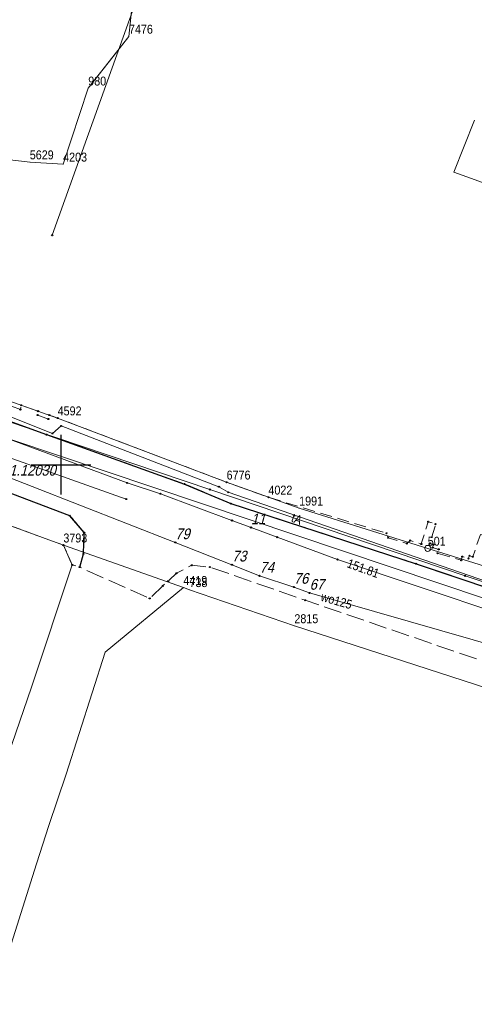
# Model space of a CAD drawing. Header units: metres. Extents: x 5551907 to 5556416, y 5709283 to 5712755.
# Tile 54 of 100: x 5554697 to 5554735, y 5710505 to 5710587. Entities that reach past the tile are written whole.
import ezdxf
from ezdxf.enums import TextEntityAlignment as Align

# ---------------------------------------------------------------- set-up
doc = ezdxf.new("R2010")
doc.units = ezdxf.units.M
for name, pattern in [('1.0_0.5', [1.5, 1, -0.5]), ('1.5_0.5', [2, 1.5, -0.5]), ('219-500', [0])]:
    doc.linetypes.add(name, pattern=pattern)
doc.layers.get('0').update_dxf_attribs({"color": 2, "lineweight": 5})
doc.styles.get("Standard").update_dxf_attribs({"font": 'Working1250', "width": 0.75})

# ---------------------------------------------------------------- blocks, each defined once
blk = doc.blocks.new('203')
at = {"linetype": 'Continuous', "lineweight": 0}
h = blk.add_hatch(color=0, dxfattribs=at)
edge = h.paths.add_edge_path()
edge.add_arc((0, 0), 0.045, 0, 360)
blk = doc.blocks.new('202')
at = {"color": 0, "linetype": 'Continuous', "lineweight": 0}
blk.add_circle((0, 0), 0.25, dxfattribs=at)
blk = doc.blocks.new('PW01')
at = {"linetype": 'Continuous', "lineweight": 13}
h = blk.add_hatch(color=0, dxfattribs=at)
edge = h.paths.add_edge_path()
edge.add_arc((0, 0), 0.045, 0, 360)
blk = doc.blocks.new('PIKIETAW1891')
at = {"color": 0}
blk.add_circle((0, 0), 0.045, dxfattribs=at)
blk = doc.blocks.new('RAMKA500K')
at = {"color": 0}
for p, q in [((300, 47.5), (300, 52.5)), ((297.5, 50), (302.5, 50))]:
    blk.add_line(p, q, dxfattribs=at)

msp = doc.modelspace()

# ---------------------------------------------------------------- linework, layer by layer
at = {"layer": '217-kontur klasyfikacyjny', "color": 3, "linetype": 'CONTINUOUS', "lineweight": 18, "flags": 128}
for points in [[(5554705.7, 5710585.93), (5554706.95, 5710597.94)], [(5554704.38, 5710584.24), (5554705.7, 5710585.93)], [(5554702.28, 5710581.58), (5554704.38, 5710584.24)], [(5554700.17, 5710575.2), (5554702.28, 5710581.58)], [(5554686.74, 5710576.63), (5554697.37, 5710575.39)], [(5554697.37, 5710575.39), (5554700.17, 5710575.2)]]:
    msp.add_lwpolyline(points, dxfattribs=at)
at = {"layer": '218-kontur użytku gruntowego', "color": 3, "linetype": 'CONTINUOUS', "lineweight": 18, "flags": 128}
for points in [[(5554705.7, 5710585.93), (5554706.95, 5710597.94)], [(5554704.38, 5710584.24), (5554705.7, 5710585.93)], [(5554702.28, 5710581.58), (5554704.38, 5710584.24)], [(5554700.17, 5710575.2), (5554702.28, 5710581.58)], [(5554734.72, 5710578.89), (5554732.98, 5710574.53)], [(5554686.74, 5710576.63), (5554697.37, 5710575.39)], [(5554697.37, 5710575.39), (5554700.17, 5710575.2)], [(5554732.98, 5710574.53), (5554740.6, 5710571.79)], [(5554699.71, 5710553.91), (5554690.16, 5710557.29)], [(5554713.9, 5710548.53), (5554699.71, 5710553.91)], [(5554717.41, 5710547.27), (5554713.9, 5710548.53)], [(5554719.99, 5710546.35), (5554717.41, 5710547.27)], [(5554700.19, 5710543.25), (5554691.67, 5710546.36)], [(5554691.67, 5710546.36), (5554700.19, 5710543.25)], [(5554730.79, 5710542.98), (5554719.99, 5710546.35)], [(5554700.74, 5710542.03), (5554700.19, 5710543.25)], [(5554700.19, 5710543.25), (5554700.74, 5710542.03)], [(5554747.14, 5710537.87), (5554730.79, 5710542.98)], [(5554697.51, 5710531.34), (5554700.94, 5710541.59)], [(5554700.94, 5710541.59), (5554697.51, 5710531.34)], [(5554700.94, 5710541.59), (5554700.74, 5710542.03)], [(5554700.74, 5710542.03), (5554700.94, 5710541.59)], [(5554703.71, 5710534.27), (5554710.27, 5710539.69)], [(5554710.27, 5710539.69), (5554710.78, 5710539.51)], [(5554710.78, 5710539.51), (5554719.59, 5710536.48)], [(5554719.59, 5710536.48), (5554735.83, 5710531.22)], [(5554700.43, 5710524.03), (5554703.71, 5710534.27)], [(5554695.21, 5710524.65), (5554697.51, 5710531.34)], [(5554697.51, 5710531.34), (5554695.21, 5710524.65)], [(5554698.98, 5710519.74), (5554700.43, 5710524.03)], [(5554697.93, 5710516.51), (5554698.98, 5710519.74)], [(5554693.99, 5710504.11), (5554697.93, 5710516.51)]]:
    msp.add_lwpolyline(points, dxfattribs=at)
at = {"layer": '219-działka ewidencyjna', "color": 7, "linetype": '219-500', "lineweight": 18, "flags": 128}
for points in [[(5554706.95, 5710597.94), (5554705.7, 5710585.93)], [(5554705.7, 5710585.93), (5554702.28, 5710581.58)], [(5554702.28, 5710581.58), (5554700.17, 5710575.2)], [(5554686.74, 5710576.63), (5554697.37, 5710575.39)], [(5554697.37, 5710575.39), (5554700.17, 5710575.2)], [(5554690.16, 5710557.29), (5554699.71, 5710553.91)], [(5554699.71, 5710553.91), (5554713.9, 5710548.53)], [(5554713.9, 5710548.53), (5554717.41, 5710547.27)], [(5554717.41, 5710547.27), (5554719.99, 5710546.35)], [(5554691.67, 5710546.36), (5554700.19, 5710543.25)], [(5554719.99, 5710546.35), (5554730.79, 5710542.98)], [(5554700.19, 5710543.25), (5554710.27, 5710539.69)], [(5554730.79, 5710542.98), (5554747.14, 5710537.87)], [(5554710.27, 5710539.69), (5554710.78, 5710539.51)], [(5554710.78, 5710539.51), (5554719.59, 5710536.48)], [(5554719.59, 5710536.48), (5554735.83, 5710531.22)]]:
    msp.add_lwpolyline(points, dxfattribs=at)
at = {"layer": 'chodnik', "color": 7, "linetype": '1.0_0.5', "lineweight": 18, "flags": 128}
for points in [[(5554635.54, 5710593.77), (5554634.91, 5710595.04), (5554633.91, 5710593.77), (5554633.75, 5710592.48), (5554638.74, 5710583.42), (5554641.01, 5710580.08), (5554643.71, 5710577.08), (5554646.71, 5710574.28), (5554649.98, 5710571.75), (5554654.48, 5710569.13), (5554657.23, 5710567.94), (5554663.58, 5710565.38), (5554672.78, 5710561.9), (5554675.18, 5710561.06), (5554689.57, 5710555.85), (5554698.78, 5710552.52), (5554710.37, 5710548.38), (5554714.25, 5710546.74), (5554729.82, 5710541.69), (5554742.89, 5710537.3), (5554751.26, 5710534.52), (5554762.58, 5710530.76), (5554774.22, 5710526.97), (5554774.78, 5710528.37), (5554764.27, 5710531.88), (5554751.75, 5710536.33), (5554751.77, 5710536.51), (5554750.8, 5710536.85), (5554747.46, 5710538.23), (5554747.7, 5710540.56), (5554744.66, 5710541.51), (5554744.56, 5710541.2), (5554739.98, 5710542.65), (5554739.84, 5710542.24), (5554738.75, 5710542.66), (5554738.86, 5710543), (5554737.13, 5710543.55), (5554736.94, 5710542.93), (5554735.52, 5710543.39), (5554735.71, 5710544), (5554735.21, 5710544.15), (5554734.57, 5710542.28), (5554734.29, 5710542.36), (5554734.21, 5710542.13), (5554733.69, 5710542.29), (5554733.6, 5710541.98), (5554731.6, 5710542.57), (5554731.71, 5710542.9), (5554731.2, 5710543.05), (5554731.26, 5710543.29), (5554730.98, 5710543.4), (5554731.45, 5710545.01), (5554730.83, 5710545.22), (5554730.25, 5710543.35), (5554729.32, 5710543.64), (5554729.03, 5710543.39), (5554727.46, 5710543.87), (5554727.33, 5710544.25), (5554717.41, 5710547.27), (5554713.9, 5710548.53), (5554699.71, 5710553.91), (5554699.01, 5710554.16), (5554698.93, 5710553.83), (5554698.03, 5710554.16), (5554698.06, 5710554.49), (5554696.65, 5710554.99), (5554696.58, 5710554.63), (5554695.68, 5710554.95), (5554695.75, 5710555.31), (5554694.67, 5710555.69), (5554694.6, 5710555.33), (5554693.68, 5710555.69), (5554693.72, 5710556.03), (5554692.17, 5710556.57), (5554692.08, 5710556.12), (5554691.15, 5710556.47), (5554691.23, 5710556.91), (5554690.16, 5710557.29), (5554680.82, 5710560.6), (5554675.34, 5710562.38), (5554657.42, 5710568.76), (5554652.45, 5710572.15), (5554644.79, 5710578.37), (5554640.8, 5710583.2)], [(5554701.94, 5710544.3), (5554700.74, 5710545.72), (5554686.94, 5710550.95), (5554676.86, 5710554.79), (5554657.36, 5710562.45), (5554644.05, 5710567.69), (5554634.22, 5710571.59), (5554626.43, 5710574.52), (5554620.44, 5710576.15), (5554615.82, 5710578.07), (5554614.07, 5710578.62), (5554612.84, 5710578.98), (5554609.83, 5710579.69), (5554607.1, 5710579.88), (5554604.29, 5710579.54), (5554600.63, 5710578.77), (5554596.7, 5710577.62), (5554593.44, 5710576.59), (5554589.82, 5710575.3), (5554586.34, 5710573.89), (5554582.72, 5710572.29), (5554575.58, 5710569.01), (5554564.32, 5710563.87), (5554562.8, 5710562.57), (5554562.14, 5710560.52), (5554562.19, 5710557.43), (5554569.93, 5710560.88), (5554577.48, 5710564.19), (5554576.33, 5710566.7), (5554590.07, 5710571.3), (5554610.13, 5710577.71), (5554621.39, 5710573.98), (5554633.71, 5710570.24), (5554643.52, 5710566.58), (5554644.29, 5710566.22), (5554644.46, 5710566.66), (5554645.25, 5710566.29), (5554645.11, 5710565.84), (5554645.84, 5710565.51), (5554645.96, 5710565.94), (5554646.76, 5710565.6), (5554646.6, 5710565.15), (5554648.61, 5710564.22), (5554648.79, 5710564.71), (5554649.54, 5710564.32), (5554649.37, 5710563.87), (5554650.83, 5710563.19), (5554650.97, 5710563.67), (5554651.74, 5710563.33), (5554651.6, 5710562.84), (5554652.55, 5710562.39), (5554652.72, 5710562.88), (5554653.52, 5710562.52), (5554653.37, 5710562.02), (5554654.28, 5710561.6), (5554654.43, 5710562.07), (5554655.19, 5710561.74), (5554655.01, 5710561.26), (5554657.89, 5710559.92), (5554658.33, 5710559.41), (5554673.9, 5710553.35), (5554680.52, 5710550.71), (5554691.66, 5710546.4), (5554700.19, 5710543.25), (5554700.94, 5710541.59), (5554701.56, 5710541.41), (5554701.89, 5710542.53)]]:
    msp.add_lwpolyline(points, close=True, dxfattribs=at)
at = {"layer": 'jezdnia', "color": 7, "linetype": '1.5_0.5', "lineweight": 18, "flags": 128}
msp.add_lwpolyline([(5554558, 5710570.33), (5554562.14, 5710560.52), (5554562.8, 5710562.57), (5554564.32, 5710563.87), (5554575.58, 5710569.01), (5554582.72, 5710572.29), (5554586.34, 5710573.89), (5554589.82, 5710575.3), (5554593.44, 5710576.59), (5554596.7, 5710577.62), (5554600.63, 5710578.77), (5554604.29, 5710579.54), (5554607.1, 5710579.88), (5554609.83, 5710579.69), (5554612.84, 5710578.98), (5554614.07, 5710578.62), (5554615.82, 5710578.07), (5554620.44, 5710576.15), (5554626.43, 5710574.52), (5554634.22, 5710571.59), (5554644.05, 5710567.69), (5554657.36, 5710562.45), (5554676.86, 5710554.79), (5554686.94, 5710550.95), (5554700.74, 5710545.72), (5554701.94, 5710544.3), (5554701.89, 5710542.53), (5554701.56, 5710541.41), (5554707.44, 5710538.78), (5554708.55, 5710539.84), (5554708.99, 5710540.24), (5554709.69, 5710540.89), (5554710.98, 5710541.56), (5554712.5, 5710541.41), (5554720.5, 5710538.63), (5554736.78, 5710533.06), (5554749.57, 5710528.78), (5554763.55, 5710524.1), (5554766.07, 5710523.24), (5554782.69, 5710517.85), (5554796.57, 5710513.51), (5554803.14, 5710511.53), (5554825.07, 5710504.76), (5554823.27, 5710511.18), (5554815.61, 5710513.72), (5554799.99, 5710518.83), (5554799.5, 5710519.11), (5554799.2, 5710519.56), (5554798.33, 5710521.27), (5554797.28, 5710521.23), (5554795.45, 5710521.76), (5554793.69, 5710523.21), (5554792.64, 5710522.93), (5554791.5, 5710521.88), (5554790.13, 5710521.95), (5554787.1, 5710522.84), (5554785.11, 5710523.52), (5554778.56, 5710525.61), (5554774.22, 5710526.97), (5554762.58, 5710530.76), (5554751.26, 5710534.52), (5554742.89, 5710537.3), (5554729.82, 5710541.69), (5554714.25, 5710546.74), (5554710.37, 5710548.38), (5554698.78, 5710552.52), (5554689.57, 5710555.85), (5554675.18, 5710561.06), (5554672.78, 5710561.9), (5554663.58, 5710565.38), (5554657.23, 5710567.94), (5554654.48, 5710569.13), (5554649.98, 5710571.75), (5554646.71, 5710574.28), (5554643.71, 5710577.08), (5554641.01, 5710580.08), (5554638.74, 5710583.42), (5554633.75, 5710592.48), (5554633.91, 5710593.77), (5554634.91, 5710595.04), (5554633.01, 5710599.07), (5554631.32, 5710598.71), (5554629.63, 5710599.6), (5554625.95, 5710606.2), (5554625.71, 5710607.17), (5554626.02, 5710607.96), (5554642.85, 5710629.44), (5554638.66, 5710629.24), (5554632.54, 5710621.1), (5554625.82, 5710612.21), (5554623.73, 5710611.37), (5554622.02, 5710612.5), (5554609.82, 5710629.69), (5554603.83, 5710627.01), (5554609.56, 5710618.13), (5554617.52, 5710605.64), (5554618.27, 5710604.43), (5554618.94, 5710603.08), (5554618.99, 5710602.3), (5554618.71, 5710601.51), (5554617.21, 5710600.11), (5554615.15, 5710598.69), (5554603.4, 5710592.52), (5554592.29, 5710586.8), (5554591.52, 5710586.8), (5554590.85, 5710587.1), (5554590.26, 5710587.53), (5554589.28, 5710588.68), (5554580.73, 5710602.65), (5554575.05, 5710600.93), (5554584.05, 5710586.01), (5554584.47, 5710583.62), (5554582.84, 5710581.95), (5554570.69, 5710576.2), (5554558.91, 5710570.55)], close=True, dxfattribs=at)
at = {"layer": 'krawężnik', "color": 7, "linetype": 'CONTINUOUS', "lineweight": 25, "flags": 128}
for points in [[(5554634.91, 5710595.04), (5554633.91, 5710593.77), (5554633.75, 5710592.48), (5554638.74, 5710583.42), (5554641.01, 5710580.08), (5554643.71, 5710577.08), (5554646.71, 5710574.28), (5554649.98, 5710571.75), (5554654.48, 5710569.13), (5554657.23, 5710567.94), (5554663.58, 5710565.38), (5554672.78, 5710561.9), (5554675.18, 5710561.06), (5554689.57, 5710555.85), (5554698.78, 5710552.52), (5554710.37, 5710548.38), (5554714.25, 5710546.74), (5554729.82, 5710541.69), (5554742.89, 5710537.3), (5554751.26, 5710534.52), (5554762.58, 5710530.76), (5554774.22, 5710526.97), (5554778.56, 5710525.61)], [(5554701.56, 5710541.41), (5554701.89, 5710542.53), (5554701.94, 5710544.3), (5554700.74, 5710545.72), (5554686.94, 5710550.95), (5554676.86, 5710554.79), (5554657.36, 5710562.45), (5554644.05, 5710567.69), (5554634.22, 5710571.59), (5554626.43, 5710574.52)]]:
    msp.add_lwpolyline(points, dxfattribs=at)
at = {"layer": 'przewód elektroenergetyczny podziemny', "color": 1, "linetype": 'CONTINUOUS', "lineweight": 18, "flags": 128}
msp.add_lwpolyline([(5554746.97, 5710536.32), (5554714.02, 5710547.69), (5554713.26, 5710548.15), (5554700, 5710553.25), (5554699.28, 5710552.62), (5554688.68, 5710556.84), (5554675.66, 5710561.33), (5554659.32, 5710567.61), (5554658.02, 5710568.24), (5554652.74, 5710571.71), (5554652.17, 5710571.96), (5554644.6, 5710578.37), (5554640.93, 5710582.24), (5554636.89, 5710589.26), (5554637.33, 5710589.42), (5554634.93, 5710593.99), (5554662.51, 5710609.21), (5554676.03, 5710616.28), (5554685.57, 5710620.81)], dxfattribs=at)
at = {"layer": 'przewód gazowy', "color": 40, "linetype": 'CONTINUOUS', "lineweight": 18, "flags": 128}
msp.add_lwpolyline([(5554629.51, 5710592.95), (5554630.81, 5710590.71), (5554633.33, 5710586.82), (5554635.89, 5710582.98), (5554638.6, 5710579.21), (5554641.36, 5710575.52), (5554643.95, 5710572.09), (5554648.15, 5710570.26), (5554648.38, 5710570.08), (5554664.78, 5710563.81), (5554669.85, 5710561.83), (5554683.11, 5710556.68), (5554686.39, 5710555.56), (5554690.85, 5710553.91), (5554705.54, 5710548.47), (5554708.34, 5710547.56), (5554714.35, 5710545.32), (5554715.95, 5710544.73), (5554718.14, 5710543.92), (5554723.22, 5710542.05), (5554743.94, 5710535.12)], dxfattribs=at)
at = {"layer": 'przewód kanalizacyjny', "color": 34, "linetype": 'CONTINUOUS', "lineweight": 18, "flags": 128}
msp.add_lwpolyline([(5554628.3, 5710594.29), (5554640.08, 5710575.77), (5554643.41, 5710570.58), (5554668.65, 5710560.53), (5554677.79, 5710557.09), (5554688.04, 5710553.28), (5554705.47, 5710547.12)], dxfattribs=at)
at = {"layer": 'przewód telekomunikacyjny podziemny', "color": 30, "linetype": 'CONTINUOUS', "lineweight": 18, "flags": 128}
for points in [[(5554653.59, 5710570.42), (5554658.12, 5710567.63), (5554688.92, 5710555.87), (5554712.49, 5710547.92), (5554733.93, 5710540.68), (5554741.51, 5710538.13), (5554741.64, 5710538.61)], [(5554652.72, 5710569.27), (5554657.15, 5710567.14), (5554670.2, 5710561.88), (5554695.79, 5710552.1), (5554743.64, 5710536.05), (5554811.13, 5710513.89), (5554849.23, 5710501.66), (5554860.78, 5710496.98), (5554866.29, 5710494.04), (5554867.28, 5710493.48), (5554912.9, 5710462.47), (5554928.66, 5710451.28), (5554935.43, 5710447.65), (5554948.73, 5710441.03)]]:
    msp.add_lwpolyline(points, dxfattribs=at)
at = {"layer": 'przewód wodociągowy', "color": 5, "linetype": 'CONTINUOUS', "lineweight": 18, "flags": 128}
for points in [[(5554659.17, 5710609.36), (5554661.31, 5710610.34), (5554679.73, 5710619.68), (5554695.68, 5710627.03), (5554697.74, 5710622.43), (5554700.92, 5710612.17), (5554701.61, 5710608.82), (5554706.03, 5710609.61), (5554707.72, 5710592.91), (5554699.25, 5710569.24)], [(5554629.18, 5710574.94), (5554642, 5710569.72), (5554649.34, 5710567.02), (5554653.37, 5710565.5), (5554654.78, 5710564.83), (5554666.48, 5710560.02), (5554679.45, 5710555.18), (5554686.5, 5710552.37), (5554693.53, 5710549.75), (5554709.59, 5710543.48), (5554714.35, 5710541.61), (5554716.67, 5710540.68), (5554719.55, 5710539.74), (5554720.87, 5710539.24), (5554737.43, 5710534.51), (5554744.28, 5710532.08), (5554747.67, 5710530.86), (5554754.22, 5710528.46), (5554766.15, 5710524.25)]]:
    msp.add_lwpolyline(points, dxfattribs=at)

# ---------------------------------------------------------------- block references
at = {"layer": '202-punkt graniczny', "color": 7, "linetype": 'CONTINUOUS', "lineweight": 18}
msp.add_blockref('202', (5554730.79, 5710542.98), dxfattribs=at)
at = {"layer": '203-punkt graniczny', "color": 7, "linetype": 'CONTINUOUS', "lineweight": 18}
for p in [(5554705.7, 5710585.93), (5554702.28, 5710581.58), (5554697.37, 5710575.39), (5554700.17, 5710575.2), (5554699.71, 5710553.91), (5554713.9, 5710548.53), (5554717.41, 5710547.27), (5554719.99, 5710546.35), (5554700.19, 5710543.25), (5554710.27, 5710539.69), (5554710.78, 5710539.51), (5554719.59, 5710536.48)]:
    msp.add_blockref('203', p, dxfattribs=at)
at = {"layer": 'Punkt roboczy BDOT GESUT K1', "color": 6, "linetype": 'CONTINUOUS', "lineweight": 18}
for p in [(5554699.25, 5710569.24), (5554696.58, 5710554.63), (5554696.65, 5710554.99), (5554698.06, 5710554.49), (5554698.03, 5710554.16), (5554698.93, 5710553.83), (5554699.01, 5710554.16), (5554699.71, 5710553.91), (5554700, 5710553.25), (5554698.78, 5710552.52), (5554698.78, 5710552.52), (5554698.78, 5710552.52), (5554699.28, 5710552.62), (5554705.54, 5710548.47), (5554710.37, 5710548.38), (5554710.37, 5710548.38), (5554710.37, 5710548.38), (5554712.49, 5710547.92), (5554713.26, 5710548.15), (5554713.9, 5710548.53), (5554705.47, 5710547.12), (5554708.34, 5710547.56), (5554714.02, 5710547.69), (5554717.41, 5710547.27), (5554714.25, 5710546.74), (5554714.25, 5710546.74), (5554714.25, 5710546.74), (5554700.74, 5710545.72), (5554700.74, 5710545.72), (5554700.74, 5710545.72), (5554714.35, 5710545.32), (5554715.95, 5710544.73), (5554730.83, 5710545.22), (5554731.45, 5710545.01), (5554701.94, 5710544.3), (5554701.94, 5710544.3), (5554701.94, 5710544.3), (5554718.14, 5710543.92), (5554727.33, 5710544.25), (5554727.46, 5710543.87), (5554700.19, 5710543.25), (5554709.59, 5710543.48), (5554729.03, 5710543.39), (5554729.32, 5710543.64), (5554730.25, 5710543.35), (5554730.98, 5710543.4), (5554731.2, 5710543.05), (5554731.26, 5710543.29), (5554731.71, 5710542.9), (5554701.89, 5710542.53), (5554701.89, 5710542.53), (5554701.89, 5710542.53), (5554723.22, 5710542.05), (5554723.22, 5710542.05), (5554731.6, 5710542.57), (5554733.69, 5710542.29), (5554734.21, 5710542.13), (5554734.29, 5710542.36), (5554734.57, 5710542.28), (5554700.94, 5710541.59), (5554701.56, 5710541.41), (5554701.56, 5710541.41), (5554701.56, 5710541.41), (5554710.98, 5710541.56), (5554712.5, 5710541.41), (5554714.35, 5710541.61), (5554729.82, 5710541.69), (5554729.82, 5710541.69), (5554729.82, 5710541.69), (5554733.6, 5710541.98), (5554709.69, 5710540.89), (5554716.67, 5710540.68), (5554733.93, 5710540.68), (5554708.55, 5710539.84), (5554708.99, 5710540.24), (5554719.55, 5710539.74), (5554707.44, 5710538.78), (5554720.87, 5710539.24), (5554720.5, 5710538.63)]:
    msp.add_blockref('PIKIETAW1891', p, dxfattribs=at)
at = {"layer": 'rzedna', "color": 40, "linetype": 'CONTINUOUS', "lineweight": 18}
msp.add_blockref('PW01', (5554723.22, 5710542.05), dxfattribs=at)
at = {"layer": 'Wstawianie ramki sekcyjnej z opisem', "color": 7, "linetype": 'CONTINUOUS', "lineweight": 13}
msp.add_blockref('RAMKA500K', (5554400, 5710500), dxfattribs=at)
msp.add_blockref('RAMKA500K', (5554400, 5710500), dxfattribs=at)
msp.add_blockref('RAMKA500K', (5554400, 5710500), dxfattribs=at)
msp.add_blockref('RAMKA500K', (5554400, 5710500), dxfattribs=at)

# ---------------------------------------------------------------- texts
at = {"layer": '202-punkt graniczny-Atr103', "color": 7, "width": 0.9}
msp.add_text('501', height=0.75, dxfattribs=at).set_placement((5554730.79, 5710542.98), align=Align.BOTTOM_LEFT)
msp.add_text('501', height=0.75, dxfattribs=at).set_placement((5554730.79, 5710542.98), align=Align.BOTTOM_LEFT)
at = {"layer": '203-punkt graniczny-Atr103', "color": 7, "width": 0.9}
for s, p in [('7476', (5554705.7, 5710585.93)), ('7476', (5554705.7, 5710585.93)), ('980', (5554702.28, 5710581.58)), ('980', (5554702.28, 5710581.58)), ('5629', (5554697.37, 5710575.39)), ('5629', (5554697.37, 5710575.39)), ('4203', (5554700.17, 5710575.2)), ('4203', (5554700.17, 5710575.2)), ('4592', (5554699.71, 5710553.91)), ('4592', (5554699.71, 5710553.91)), ('6776', (5554713.9, 5710548.53)), ('6776', (5554713.9, 5710548.53)), ('4022', (5554717.41, 5710547.27)), ('4022', (5554717.41, 5710547.27)), ('1991', (5554719.99, 5710546.35)), ('1991', (5554719.99, 5710546.35)), ('3793', (5554700.19, 5710543.25)), ('3793', (5554700.19, 5710543.25)), ('4419', (5554710.27, 5710539.69)), ('4419', (5554710.27, 5710539.69)), ('738', (5554710.78, 5710539.51)), ('738', (5554710.78, 5710539.51)), ('2815', (5554719.59, 5710536.48)), ('2815', (5554719.59, 5710536.48))]:
    msp.add_text(s, height=0.75, dxfattribs=at).set_placement(p, align=Align.BOTTOM_LEFT)
at = {"layer": 'przewód telekomunikacyjny podziemny-Atr1', "color": 30, "width": 0.9}
msp.add_text('tA', height=0.75, rotation=-19.957, dxfattribs=at).set_placement((5554719.39, 5710545.59), align=Align.MIDDLE_LEFT)
at = {"layer": 'przewód wodociągowy-Atr1', "color": 5, "width": 0.9}
msp.add_text('wo125', height=0.75, rotation=344.059, dxfattribs=at).set_placement((5554721.85, 5710538.96), align=Align.MIDDLE_LEFT)
at = {"layer": 'Punkt roboczy BDOT GESUT K1-Atr103', "color": 6, "oblique": 15, "width": 0.9}
for s, p in [('11', (5554715.95, 5710544.73)), ('79', (5554709.59, 5710543.48)), ('73', (5554714.35, 5710541.61)), ('74', (5554716.67, 5710540.68)), ('76', (5554719.55, 5710539.74)), ('67', (5554720.87, 5710539.24))]:
    msp.add_text(s, height=0.9, dxfattribs=at).set_placement(p, align=Align.BOTTOM_LEFT)
at = {"layer": 'rzedna-Atr2', "color": 40, "width": 0.9}
msp.add_text('151.81', height=0.75, rotation=340.196, dxfattribs=at).set_placement((5554724.07, 5710541.77), align=Align.MIDDLE_LEFT)
at = {"layer": 'Szczegółowa osnowa geodezyjna pozioma-Atr103', "color": 7, "oblique": 15, "width": 0.9}
msp.add_text('5.158.27.1.12030', height=0.9, dxfattribs=at).set_placement((5554691.115, 5710548.811), align=Align.BOTTOM_LEFT)

doc.saveas('drawing.dxf')
